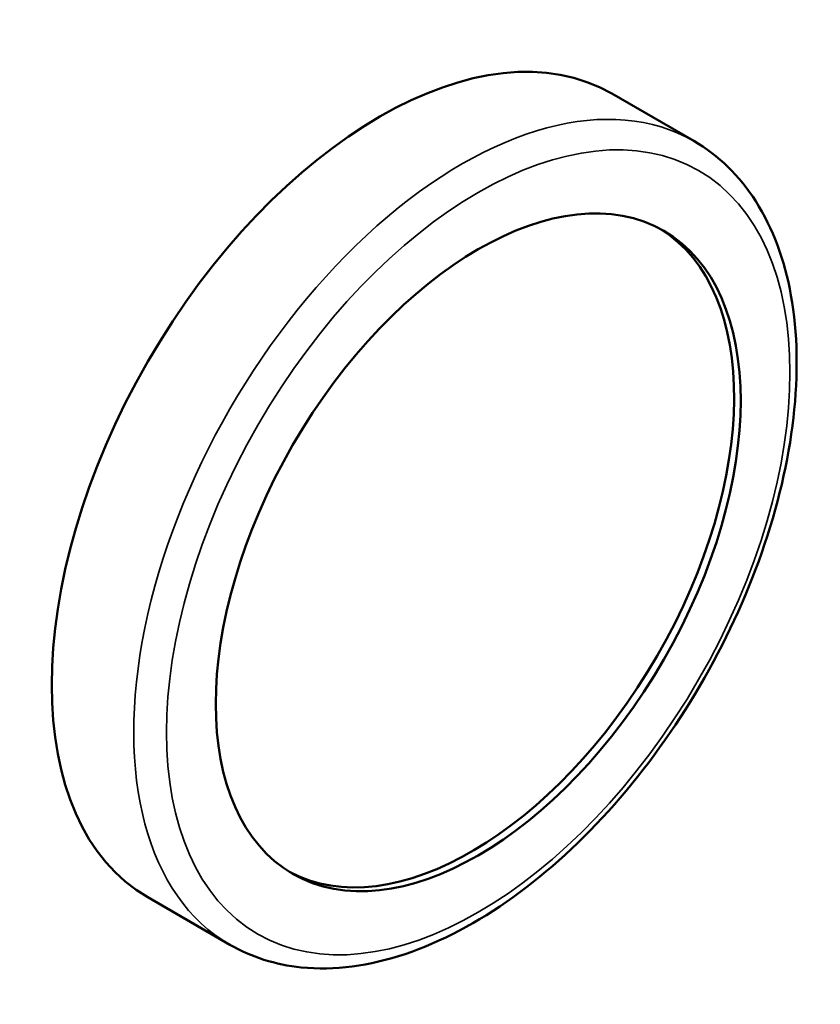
# Model space of a CAD drawing. Header units: inches. Extents: x 0 to 136, y 2 to 86.
# Tile 138 of 144: x 114.876 to 115.739, y 58.689 to 59.75. Entities that reach past the tile are written whole.
import ezdxf

# ---------------------------------------------------------------- set-up
doc = ezdxf.new("R2010")
doc.units = ezdxf.units.IN
doc.header["$LTSCALE"] = 4
doc.header["$MEASUREMENT"] = 0
doc.layers.add('Visible (ANSI)', color=7, linetype='Continuous', lineweight=50)
doc.layers.add('Visible Narrow (ANSI)', color=7, linetype='Continuous', lineweight=35)

msp = doc.modelspace()

# ---------------------------------------------------------------- linework, layer by layer
at = {"layer": 'Visible (ANSI)'}
for p, q in [((115.6023, 59.6195), (115.5139, 59.6705)), ((115.1023, 58.7534), (115.0139, 58.8045))]:
    msp.add_line(p, q, dxfattribs=at)
for centre, major_axis, start_param, end_param in [((115.2639, 59.2375), (-0.25, -0.433), 3.141593, 6.283185), ((115.3629, 59.1803), (0.2, 0.3464), 3.159271, 6.265507)]:
    msp.add_ellipse(centre, major_axis=major_axis, ratio=0.57735, start_param=start_param, end_param=end_param, dxfattribs=at)
msp.add_ellipse((115.37, 59.1762), major_axis=(-0.2, -0.3464), ratio=0.57735, dxfattribs=at)
msp.add_open_spline([(115.6023, 59.6195), (115.629, 59.604), (115.6517, 59.5818), (115.6875, 59.5256), (115.7002, 59.4912), (115.7143, 59.4127), (115.715, 59.3681), (115.7043, 59.2743), (115.6927, 59.225), (115.6584, 59.1271), (115.6358, 59.0785), (115.582, 58.9865), (115.5508, 58.9431), (115.4826, 58.8659), (115.4457, 58.832), (115.3694, 58.7772), (115.33, 58.7563), (115.2528, 58.7305), (115.2148, 58.7253), (115.1516, 58.7318), (115.1255, 58.74), (115.1023, 58.7534)], degree=3, knots=[0.785398, 0.785398, 0.785398, 0.785398, 1.077034, 1.077034, 1.385191, 1.385191, 1.711222, 1.711222, 2.039607, 2.039607, 2.366597, 2.366597, 2.692982, 2.692982, 3.020048, 3.020048, 3.348486, 3.348486, 3.673919, 3.673919, 3.926991, 3.926991, 3.926991, 3.926991], dxfattribs=at)
at = {"layer": 'Visible Narrow (ANSI)'}
msp.add_ellipse((115.3523, 59.1864), major_axis=(0.25, 0.433), ratio=0.57735, start_param=0, end_param=3.141593, dxfattribs=at)
msp.add_ellipse((115.37, 59.1762), major_axis=(0.2375, 0.4114), ratio=0.57735, dxfattribs=at)

doc.saveas('drawing.dxf')
